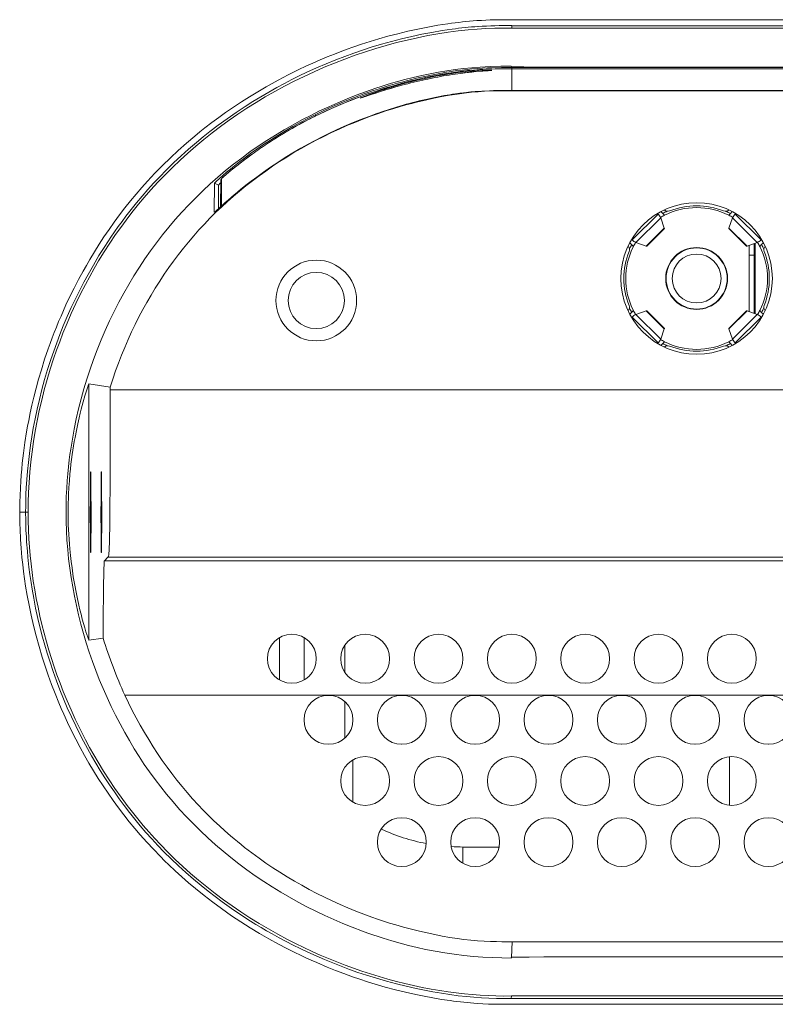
# Model space of a CAD drawing. Extents: x 0 to 841, y 0 to 594.
# Tile 37 of 88: x 643 to 674, y 263 to 303. Entities that reach past the tile are written whole.
import ezdxf

# ---------------------------------------------------------------- set-up
doc = ezdxf.new("R2010")
doc.units = 0

msp = doc.modelspace()

# ---------------------------------------------------------------- linework, layer by layer
at = {"color": 7, "lineweight": 13}
for p, q in [((737.771, 303.316), (662.738, 303.316)), ((737.758, 303.074), (662.738, 303.074)), ((737.758, 302.976), (662.738, 302.975)), ((662.738, 301.363), (737.737, 301.363)), ((662.738, 301.311), (737.755, 301.311)), ((664.717, 301.38), (735.738, 301.38)), ((737.706, 300.427), (662.738, 300.427)), ((662.738, 300.415), (737.705, 300.415)), ((646.307, 288.185), (723.315, 288.185)), ((646.068, 281.195), (754.407, 281.195)), ((754.268, 281.335), (646.208, 281.335)), ((737.738, 265.61), (662.752, 265.61)), ((664.717, 264.989), (735.738, 264.989)), ((662.718, 263.393), (737.738, 263.394)), ((662.705, 263.053), (737.738, 263.053)), ((662.717, 263.295), (737.738, 263.295))]:
    msp.add_line(p, q, dxfattribs=at)
at = {"color": 7, "lineweight": 13, "ltscale": 0.002491}
msp.add_line((662.738, 302.975), (662.738, 303.074), dxfattribs=at)
at = {"color": 7, "lineweight": 13, "ltscale": 0.000643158}
msp.add_line((662.717, 301.423), (662.717, 301.398), dxfattribs=at)
at = {"color": 7, "lineweight": 13, "ltscale": 0.000513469}
msp.add_line((662.738, 301.395), (662.717, 301.398), dxfattribs=at)
at = {"color": 7, "lineweight": 13, "ltscale": 0.000788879}
msp.add_line((662.738, 301.395), (662.738, 301.364), dxfattribs=at)
at = {"color": 7, "lineweight": 13, "ltscale": 0.001321}
msp.add_line((662.738, 301.363), (662.738, 301.311), dxfattribs=at)
at = {"color": 7, "lineweight": 13, "ltscale": 0.02208}
msp.add_line((662.738, 300.427), (662.738, 301.311), dxfattribs=at)
at = {"color": 7, "lineweight": 13, "ltscale": 0.002288}
msp.add_line((659.216, 300.872), (659.306, 300.892), dxfattribs=at)
at = {"color": 7, "lineweight": 13, "ltscale": 0.007315}
msp.add_line((659.306, 300.892), (659.593, 300.95), dxfattribs=at)
at = {"color": 7, "lineweight": 13, "ltscale": 0.00655}
msp.add_line((658.242, 300.637), (657.99, 300.568), dxfattribs=at)
at = {"color": 7, "lineweight": 13, "ltscale": 0.002717}
msp.add_line((661.343, 300.386), (661.235, 300.378), dxfattribs=at)
at = {"color": 7, "lineweight": 13, "ltscale": 0.000305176}
msp.add_line((662.738, 300.428), (662.738, 300.415), dxfattribs=at)
at = {"color": 7, "lineweight": 13, "ltscale": 0.00503}
msp.add_line((656.751, 300.18), (656.56, 300.117), dxfattribs=at)
at = {"color": 7, "lineweight": 13, "ltscale": 0.006359}
msp.add_line((659.464, 300.112), (659.216, 300.057), dxfattribs=at)
at = {"color": 7, "lineweight": 13, "ltscale": 0.001319}
msp.add_line((654.693, 299.432), (654.717, 299.384), dxfattribs=at)
at = {"color": 7, "lineweight": 13, "ltscale": 0.028008}
msp.add_line((650.855, 295.7), (650.867, 296.821), dxfattribs=at)
at = {"color": 7, "lineweight": 13, "ltscale": 0.029631}
msp.add_line((650.571, 296.628), (650.567, 295.443), dxfattribs=at)
at = {"color": 7, "lineweight": 13, "ltscale": 0.004481}
msp.add_line((650.574, 296.627), (650.738, 296.554), dxfattribs=at)
at = {"color": 7, "lineweight": 13, "ltscale": 0.023992}
msp.add_line((650.738, 295.594), (650.738, 296.554), dxfattribs=at)
at = {"color": 7, "lineweight": 13, "ltscale": 0.026862}
msp.add_line((650.825, 295.673), (650.834, 296.747), dxfattribs=at)
at = {"color": 7, "lineweight": 13, "ltscale": 0.037522}
for p, q in [((668.722, 295.372), (667.661, 294.31)), ((672.935, 294.31), (671.873, 295.372)), ((667.661, 291.159), (668.722, 290.098)), ((671.873, 290.098), (672.935, 291.159))]:
    msp.add_line(p, q, dxfattribs=at)
at = {"color": 7, "lineweight": 13, "ltscale": 0.035854}
for p, q in [((667.815, 294.204), (668.829, 295.218)), ((671.767, 295.218), (672.781, 294.204)), ((672.781, 291.266), (671.767, 290.251))]:
    msp.add_line(p, q, dxfattribs=at)
at = {"color": 7, "lineweight": 13, "ltscale": 0.00044495}
for p, q in [((668.711, 295.386), (668.722, 295.372)), ((667.661, 294.31), (667.646, 294.321)), ((667.646, 291.148), (667.661, 291.159))]:
    msp.add_line(p, q, dxfattribs=at)
at = {"color": 7, "lineweight": 13, "ltscale": 0.011128}
for p, q in [((668.829, 295.218), (668.974, 294.797)), ((671.767, 290.251), (671.621, 290.672))]:
    msp.add_line(p, q, dxfattribs=at)
at = {"color": 7, "lineweight": 13, "ltscale": 0.002594}
msp.add_line((668.91, 295.395), (668.837, 295.469), dxfattribs=at)
at = {"color": 7, "lineweight": 13, "ltscale": 0.002641}
msp.add_line((668.985, 295.321), (668.91, 295.395), dxfattribs=at)
at = {"color": 7, "lineweight": 13, "ltscale": 0.00252}
msp.add_line((671.682, 295.391), (671.61, 295.32), dxfattribs=at)
at = {"color": 7, "lineweight": 13, "ltscale": 0.01113}
for p, q in [((671.621, 294.797), (671.767, 295.218)), ((668.235, 294.058), (667.815, 294.204)), ((672.36, 291.411), (672.781, 291.266))]:
    msp.add_line(p, q, dxfattribs=at)
at = {"color": 7, "lineweight": 13, "ltscale": 0.002739}
msp.add_line((671.759, 295.469), (671.682, 295.391), dxfattribs=at)
at = {"color": 7, "lineweight": 13, "ltscale": 0.000445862}
msp.add_line((671.873, 295.372), (671.884, 295.386), dxfattribs=at)
at = {"color": 7, "lineweight": 13, "ltscale": 0.026129}
for p, q in [((668.974, 294.797), (668.235, 294.058)), ((671.621, 290.672), (672.36, 291.411))]:
    msp.add_line(p, q, dxfattribs=at)
at = {"color": 7, "lineweight": 13, "ltscale": 0.025405}
msp.add_line((668.26, 294.054), (668.978, 294.773), dxfattribs=at)
at = {"color": 7, "lineweight": 13, "ltscale": 0.025404}
for p, q in [((671.617, 294.773), (672.336, 294.054)), ((668.978, 290.696), (668.26, 291.415)), ((672.336, 291.415), (671.617, 290.696))]:
    msp.add_line(p, q, dxfattribs=at)
at = {"color": 7, "lineweight": 13, "ltscale": 0.026128}
msp.add_line((672.36, 294.058), (671.621, 294.797), dxfattribs=at)
at = {"color": 7, "lineweight": 13, "ltscale": 0.002617}
for p, q in [((667.564, 294.196), (667.638, 294.122)), ((672.958, 294.122), (673.032, 294.196)), ((667.638, 291.347), (667.564, 291.273)), ((673.032, 291.273), (672.958, 291.347))]:
    msp.add_line(p, q, dxfattribs=at)
at = {"color": 7, "lineweight": 13, "ltscale": 0.002626}
for p, q in [((667.638, 294.122), (667.712, 294.048)), ((667.712, 291.422), (667.638, 291.347)), ((668.911, 290.075), (668.985, 290.149)), ((671.611, 290.149), (671.685, 290.075))]:
    msp.add_line(p, q, dxfattribs=at)
at = {"color": 7, "lineweight": 13, "ltscale": 0.000374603}
msp.add_line((670.248, 293.999), (670.248, 293.984), dxfattribs=at)
at = {"color": 7, "lineweight": 13, "ltscale": 0.011129}
for p, q in [((672.781, 294.204), (672.36, 294.058)), ((667.815, 291.265), (668.235, 291.411)), ((668.974, 290.672), (668.829, 290.251))]:
    msp.add_line(p, q, dxfattribs=at)
at = {"color": 7, "lineweight": 13, "ltscale": 0.067672}
msp.add_line((672.448, 294.088), (672.448, 291.382), dxfattribs=at)
at = {"color": 7, "lineweight": 13, "ltscale": 0.071144}
msp.add_line((672.648, 291.312), (672.648, 294.158), dxfattribs=at)
at = {"color": 7, "lineweight": 13, "ltscale": 0.071886}
msp.add_line((672.69, 291.297), (672.69, 294.173), dxfattribs=at)
at = {"color": 7, "lineweight": 13, "ltscale": 0.002625}
for p, q in [((672.884, 294.048), (672.958, 294.122)), ((672.958, 291.347), (672.884, 291.422))]:
    msp.add_line(p, q, dxfattribs=at)
at = {"color": 7, "lineweight": 13, "ltscale": 0.00044663}
msp.add_line((672.949, 294.321), (672.935, 294.31), dxfattribs=at)
at = {"color": 7, "lineweight": 13, "ltscale": 0.000427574}
msp.add_line((671.106, 293.708), (671.09, 293.701), dxfattribs=at)
at = {"color": 7, "lineweight": 13, "ltscale": 0.005}
msp.add_line((672.448, 293.685), (672.648, 293.685), dxfattribs=at)
at = {"color": 7, "lineweight": 13, "ltscale": 0.00042729}
msp.add_line((671.09, 291.768), (671.106, 291.761), dxfattribs=at)
at = {"color": 7, "lineweight": 13, "ltscale": 0.035855}
msp.add_line((668.829, 290.251), (667.815, 291.265), dxfattribs=at)
at = {"color": 7, "lineweight": 13, "ltscale": 0.02613}
msp.add_line((668.235, 291.411), (668.974, 290.672), dxfattribs=at)
at = {"color": 7, "lineweight": 13, "ltscale": 0.000375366}
msp.add_line((670.248, 291.486), (670.248, 291.471), dxfattribs=at)
at = {"color": 7, "lineweight": 13, "ltscale": 0.000446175}
msp.add_line((672.935, 291.159), (672.949, 291.148), dxfattribs=at)
at = {"color": 7, "lineweight": 13, "ltscale": 0.000445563}
msp.add_line((668.722, 290.098), (668.711, 290.083), dxfattribs=at)
at = {"color": 7, "lineweight": 13, "ltscale": 0.002616}
for p, q in [((668.837, 290.001), (668.911, 290.075)), ((671.685, 290.075), (671.759, 290.001))]:
    msp.add_line(p, q, dxfattribs=at)
at = {"color": 7, "lineweight": 13, "ltscale": 0.000446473}
msp.add_line((671.884, 290.083), (671.873, 290.098), dxfattribs=at)
at = {"color": 7, "lineweight": 13, "ltscale": 0.022003}
msp.add_line((646.307, 288.293), (645.437, 288.426), dxfattribs=at)
at = {"color": 7, "lineweight": 13, "ltscale": 0.262057}
msp.add_line((645.437, 288.426), (645.437, 277.943), dxfattribs=at)
at = {"color": 7, "lineweight": 13, "ltscale": 0.002722}
msp.add_line((646.307, 288.293), (646.307, 288.185), dxfattribs=at)
at = {"color": 7, "lineweight": 13, "ltscale": 0.006055}
msp.add_line((642.606, 283.185), (642.848, 283.185), dxfattribs=at)
at = {"color": 7, "lineweight": 13, "ltscale": 0.00249}
msp.add_line((642.947, 283.185), (642.847, 283.185), dxfattribs=at)
at = {"color": 7, "lineweight": 13, "ltscale": 0.000720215}
for p, q in [((645.494, 283.185), (645.523, 283.185)), ((645.93, 283.185), (645.959, 283.185))]:
    msp.add_line(p, q, dxfattribs=at)
at = {"color": 7, "lineweight": 13, "ltscale": 0.004937}
msp.add_line((646.208, 281.335), (646.068, 281.195), dxfattribs=at)
at = {"color": 7, "lineweight": 13, "ltscale": 0.014646}
msp.add_line((645.437, 277.943), (646.016, 278.031), dxfattribs=at)
at = {"color": 7, "lineweight": 13, "ltscale": 0.043295}
msp.add_line((653.238, 276.318), (653.238, 278.05), dxfattribs=at)
at = {"color": 7, "lineweight": 13, "ltscale": 0.043291}
msp.add_line((654.238, 278.051), (654.238, 276.319), dxfattribs=at)
at = {"color": 7, "lineweight": 13, "ltscale": 0.027951}
msp.add_line((655.908, 277.743), (655.908, 276.625), dxfattribs=at)
at = {"color": 7, "lineweight": 13, "ltscale": 0.208235}
msp.add_line((655.238, 275.69), (646.908, 275.694), dxfattribs=at)
at = {"color": 7, "lineweight": 13, "ltscale": 0.075}
for p, q in [((655.238, 275.69), (658.238, 275.69)), ((661.238, 275.69), (658.238, 275.69)), ((664.238, 275.69), (661.238, 275.69)), ((667.238, 275.69), (664.238, 275.69)), ((670.238, 275.69), (667.238, 275.69)), ((673.238, 275.69), (670.238, 275.69)), ((676.238, 275.69), (673.238, 275.69))]:
    msp.add_line(p, q, dxfattribs=at)
at = {"color": 7, "lineweight": 13, "ltscale": 0.037098}
msp.add_line((655.908, 275.427), (655.908, 273.943), dxfattribs=at)
at = {"color": 7, "lineweight": 13, "ltscale": 0.000306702}
for p, q in [((658.231, 273.685), (658.244, 273.685)), ((661.231, 273.685), (661.244, 273.685)), ((664.231, 273.685), (664.244, 273.685)), ((667.231, 273.685), (667.244, 273.685)), ((670.231, 273.685), (670.244, 273.685)), ((673.231, 273.685), (673.244, 273.685))]:
    msp.add_line(p, q, dxfattribs=at)
at = {"color": 7, "lineweight": 13, "ltscale": 0.043271}
msp.add_line((656.238, 271.319), (656.238, 273.05), dxfattribs=at)
at = {"color": 7, "lineweight": 13, "ltscale": 0.049759}
msp.add_line((671.638, 271.189), (671.638, 273.18), dxfattribs=at)
at = {"color": 7, "lineweight": 13, "ltscale": 0.016634}
msp.add_line((660.738, 269.485), (660.738, 268.819), dxfattribs=at)
at = {"color": 7, "lineweight": 13, "ltscale": 0.036946}
msp.add_line((660.738, 269.485), (662.216, 269.485), dxfattribs=at)
at = {"color": 7, "lineweight": 13, "ltscale": 0.015954}
msp.add_line((662.719, 264.972), (662.752, 265.61), dxfattribs=at)
at = {"color": 7, "lineweight": 13, "ltscale": 3.71967e-05}
msp.add_line((662.719, 264.972), (662.717, 264.972), dxfattribs=at)
at = {"color": 7, "lineweight": 13, "ltscale": 0.000643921}
msp.add_line((662.717, 264.946), (662.717, 264.972), dxfattribs=at)
at = {"color": 7, "lineweight": 13, "ltscale": 0.002484}
msp.add_line((662.718, 263.394), (662.717, 263.295), dxfattribs=at)
at = {"color": 7, "lineweight": 13}
for points in [[(642.605, 283.185), (642.607, 283.397), (642.61, 283.62), (642.617, 283.837), (642.633, 284.193), (642.647, 284.437), (642.666, 284.692), (642.687, 284.936), (642.712, 285.184), (642.76, 285.598), (642.819, 286.027), (642.889, 286.469), (642.929, 286.695), (642.973, 286.925), (643.035, 287.236), (643.105, 287.553), (643.181, 287.875), (643.275, 288.245), (643.377, 288.62), (643.49, 289.003), (643.625, 289.432), (643.772, 289.865), (643.851, 290.083), (643.932, 290.302), (644.017, 290.522), (644.105, 290.743), (644.198, 290.971), (644.295, 291.198), (644.395, 291.426), (644.497, 291.653), (644.661, 291.999), (644.831, 292.343), (645.009, 292.688), (645.196, 293.033), (645.331, 293.272), (645.469, 293.509), (645.658, 293.822), (645.853, 294.132), (646.053, 294.438), (646.259, 294.741), (646.47, 295.039), (646.687, 295.333), (646.91, 295.624), (647.135, 295.907), (647.365, 296.184), (647.599, 296.455), (647.837, 296.721), (648.138, 297.043), (648.448, 297.36), (648.767, 297.67), (649.093, 297.973), (649.426, 298.269), (649.766, 298.557), (649.972, 298.726), (650.181, 298.892), (650.462, 299.108), (650.745, 299.319), (651.029, 299.522), (651.349, 299.743), (651.673, 299.957), (652.003, 300.168), (652.342, 300.374), (652.691, 300.578), (652.931, 300.713), (653.172, 300.845), (653.382, 300.956), (653.594, 301.065), (653.807, 301.172), (654.021, 301.277), (654.309, 301.413), (654.599, 301.545), (654.892, 301.672), (655.186, 301.796), (655.482, 301.914), (655.78, 302.029), (656.004, 302.111), (656.228, 302.191), (656.586, 302.313), (656.944, 302.428), (657.303, 302.536), (657.662, 302.638), (658.072, 302.745), (658.482, 302.844), (658.891, 302.934), (659.3, 303.016), (659.71, 303.089), (660.118, 303.152)], [(660.297, 302.933), (659.884, 302.872), (659.47, 302.801), (659.056, 302.722), (658.643, 302.633), (658.23, 302.536), (657.816, 302.429), (657.402, 302.313), (656.987, 302.188), (656.631, 302.073), (656.273, 301.951), (655.911, 301.819), (655.544, 301.679), (655.143, 301.516), (654.745, 301.345), (654.357, 301.168), (654.043, 301.019), (653.737, 300.867), (653.435, 300.711), (653.127, 300.545), (652.795, 300.359), (652.464, 300.165), (652.141, 299.969), (651.834, 299.774), (651.455, 299.523), (651.088, 299.267), (650.73, 299.008), (650.379, 298.74), (650.107, 298.524), (649.838, 298.302), (649.516, 298.026), (649.204, 297.747), (648.901, 297.465), (648.608, 297.177), (648.32, 296.883), (648.079, 296.628), (647.844, 296.368), (647.612, 296.101), (647.386, 295.831), (647.165, 295.558), (646.951, 295.282), (646.792, 295.07), (646.636, 294.856), (646.483, 294.64), (646.332, 294.421), (646.086, 294.048), (645.848, 293.669), (645.618, 293.286), (645.399, 292.901), (645.231, 292.591), (645.072, 292.284), (644.886, 291.909), (644.715, 291.547), (644.55, 291.18), (644.386, 290.794), (644.248, 290.451), (644.118, 290.108), (643.994, 289.767), (643.878, 289.427), (643.745, 289.011), (643.623, 288.602), (643.512, 288.199), (643.409, 287.791), (643.316, 287.39), (643.233, 286.996), (643.159, 286.61), (643.099, 286.257), (643.046, 285.913), (643.001, 285.576), (642.958, 285.209), (642.922, 284.855), (642.895, 284.511), (642.874, 284.174), (642.862, 283.919), (642.854, 283.669), (642.849, 283.423), (642.847, 283.185)], [(642.947, 283.185), (642.952, 283.582), (642.965, 283.984), (642.987, 284.393), (643.019, 284.809), (643.061, 285.234), (643.111, 285.648), (643.17, 286.066), (643.239, 286.488), (643.318, 286.912), (643.407, 287.339), (643.505, 287.761), (643.612, 288.184), (643.729, 288.608), (643.856, 289.031), (643.992, 289.452), (644.113, 289.801), (644.24, 290.149), (644.373, 290.494), (644.54, 290.902), (644.716, 291.307), (644.9, 291.708), (645.093, 292.104), (645.294, 292.495), (645.468, 292.818), (645.647, 293.137), (645.832, 293.451), (646.058, 293.819), (646.291, 294.18), (646.53, 294.534), (646.777, 294.881), (647.031, 295.222), (647.247, 295.5), (647.468, 295.773), (647.694, 296.041), (647.973, 296.36), (648.26, 296.673), (648.554, 296.98), (648.855, 297.28), (649.163, 297.573), (649.48, 297.861), (649.804, 298.143), (650.135, 298.419), (650.474, 298.688), (650.821, 298.951), (651.174, 299.207), (651.534, 299.456), (651.9, 299.698), (652.272, 299.932), (652.65, 300.159), (653.04, 300.382), (653.435, 300.597), (653.835, 300.803), (654.24, 301.002), (654.651, 301.192), (655.064, 301.373), (655.48, 301.545), (655.9, 301.709), (656.322, 301.862), (656.747, 302.007), (657.171, 302.141), (657.596, 302.266), (658.023, 302.382), (658.45, 302.487), (658.876, 302.582), (659.295, 302.667), (659.712, 302.741), (660.127, 302.806), (660.538, 302.86), (660.946, 302.904), (661.314, 302.936), (661.677, 302.958), (662.036, 302.972), (662.389, 302.978), (662.738, 302.975)], [(662.717, 301.423), (662.292, 301.418), (661.866, 301.404), (661.653, 301.393), (661.439, 301.379), (661.099, 301.351), (660.758, 301.317), (660.417, 301.276), (660.077, 301.227), (659.736, 301.171), (659.393, 301.107), (659.05, 301.036), (658.707, 300.957), (658.365, 300.871), (658.023, 300.778), (657.813, 300.717), (657.603, 300.653), (657.389, 300.586), (657.176, 300.516), (656.756, 300.371), (656.374, 300.229), (655.995, 300.08), (655.619, 299.923), (655.246, 299.758), (654.876, 299.586), (654.51, 299.406), (654.147, 299.218), (653.788, 299.023), (653.425, 298.815), (653.068, 298.6), (652.715, 298.378), (652.366, 298.147), (652.023, 297.908), (651.686, 297.662), (651.355, 297.408), (651.03, 297.146), (650.712, 296.878), (650.4, 296.602), (650.1, 296.323), (649.806, 296.038), (649.52, 295.746), (649.24, 295.447), (648.968, 295.142), (648.705, 294.833), (648.449, 294.518), (648.201, 294.198), (647.961, 293.871), (647.728, 293.539), (647.5, 293.196), (647.28, 292.848), (647.067, 292.494), (646.863, 292.134), (646.665, 291.769), (646.471, 291.389), (646.284, 291.003), (646.106, 290.613), (645.937, 290.22), (645.777, 289.824), (645.626, 289.426), (645.485, 289.026), (645.354, 288.623), (645.232, 288.22), (645.119, 287.814), (645.014, 287.403), (644.919, 286.991), (644.834, 286.578), (644.758, 286.165), (644.692, 285.753), (644.661, 285.538), (644.633, 285.324), (644.6, 285.038), (644.571, 284.752), (644.547, 284.467), (644.526, 284.146), (644.511, 283.825), (644.502, 283.505), (644.499, 283.185)], [(654.693, 299.432), (655.045, 299.601), (655.401, 299.763), (655.759, 299.919), (656.12, 300.066), (656.484, 300.207), (656.686, 300.281), (656.885, 300.352), (657.081, 300.419), (657.273, 300.483), (657.472, 300.547), (657.674, 300.609), (657.87, 300.667), (658.055, 300.72), (658.238, 300.77), (658.431, 300.821), (658.633, 300.872), (658.841, 300.922), (659.042, 300.968), (659.242, 301.012), (659.447, 301.055), (659.656, 301.096), (659.863, 301.135), (660.067, 301.17), (660.273, 301.203), (660.484, 301.234), (660.696, 301.261), (660.907, 301.285), (661.118, 301.306), (661.328, 301.323), (661.538, 301.336), (661.738, 301.346), (661.924, 301.353), (662.309, 301.361), (662.738, 301.364)], [(654.864, 299.456), (655.099, 299.568), (655.367, 299.691), (655.552, 299.773), (655.746, 299.856), (655.932, 299.933), (656.118, 300.009), (656.308, 300.083), (656.496, 300.155), (656.846, 300.282), (657.023, 300.344), (657.19, 300.4), (657.544, 300.514), (657.899, 300.62), (658.254, 300.72), (658.61, 300.812), (658.969, 300.897), (659.33, 300.977), (659.695, 301.05), (659.883, 301.085), (660.072, 301.117), (660.251, 301.146), (660.432, 301.173), (660.681, 301.206), (660.928, 301.234), (661.175, 301.258), (661.435, 301.277), (661.695, 301.291), (661.923, 301.3), (662.15, 301.305), (662.444, 301.309), (662.738, 301.311)], [(654.864, 299.456), (655.172, 299.602), (655.482, 299.741), (655.794, 299.876), (656.108, 300.005), (656.425, 300.128), (656.744, 300.246), (657.065, 300.358), (657.388, 300.465), (657.712, 300.565), (658.039, 300.66), (658.367, 300.75), (658.696, 300.833), (659.027, 300.911), (659.359, 300.983), (659.693, 301.05), (660.028, 301.11), (660.364, 301.163), (660.532, 301.187), (660.701, 301.209), (660.87, 301.228), (661.039, 301.246), (661.209, 301.26), (661.379, 301.273), (661.549, 301.284), (661.719, 301.292), (662.059, 301.303), (662.398, 301.309), (662.738, 301.311)], [(660.532, 301.111), (660.827, 301.149), (661.1, 301.179), (661.265, 301.194), (661.554, 301.217), (661.836, 301.236), (661.896, 301.241), (661.911, 301.243), (661.915, 301.244), (661.916, 301.244), (661.916, 301.244), (661.916, 301.244), (661.916, 301.245), (661.916, 301.245), (661.915, 301.245), (661.906, 301.246), (661.859, 301.247), (661.724, 301.246), (661.525, 301.239), (661.328, 301.229), (661.101, 301.213), (660.836, 301.188), (660.546, 301.154), (660.222, 301.108), (659.885, 301.052), (659.552, 300.99), (659.217, 300.92)], [(661.896, 301.241), (661.773, 301.232), (661.425, 301.207), (661.126, 301.182), (660.806, 301.147), (660.532, 301.111)], [(664.717, 301.38), (663.75, 301.382), (663.223, 301.386), (662.877, 301.391), (662.738, 301.395)], [(657.99, 300.568), (657.668, 300.474), (657.372, 300.384), (657.168, 300.319), (656.987, 300.26), (656.774, 300.188), (656.623, 300.137), (656.562, 300.118), (656.547, 300.113), (656.542, 300.113), (656.541, 300.113), (656.541, 300.113), (656.541, 300.113), (656.541, 300.113), (656.541, 300.113), (656.541, 300.113), (656.542, 300.114), (656.545, 300.116), (656.558, 300.122), (656.653, 300.161), (656.779, 300.21), (656.942, 300.271), (657.143, 300.342), (657.37, 300.419), (657.63, 300.502), (657.911, 300.588), (658.226, 300.677), (658.555, 300.764), (658.882, 300.845), (659.217, 300.92)], [(646.307, 288.293), (646.414, 288.624), (646.527, 288.952), (646.646, 289.276), (646.771, 289.599), (646.902, 289.918), (647.04, 290.235), (647.182, 290.547), (647.33, 290.856), (647.484, 291.161), (647.643, 291.462), (647.807, 291.759), (647.977, 292.052), (648.152, 292.341), (648.333, 292.626), (648.518, 292.907), (648.707, 293.179), (648.9, 293.448), (649.099, 293.712), (649.302, 293.971), (649.51, 294.226), (649.723, 294.476), (649.939, 294.72), (650.161, 294.96), (650.388, 295.196), (650.62, 295.427), (650.856, 295.654), (651.098, 295.876), (651.347, 296.096), (651.601, 296.312), (651.861, 296.523), (652.126, 296.73), (652.395, 296.933), (652.669, 297.13), (652.951, 297.325), (653.238, 297.515), (653.529, 297.701), (653.825, 297.881), (654.125, 298.056), (654.428, 298.226), (654.736, 298.39), (655.046, 298.548), (655.36, 298.701), (655.675, 298.847), (655.993, 298.987), (656.311, 299.12), (656.637, 299.249), (656.962, 299.372), (657.285, 299.487), (657.581, 299.586), (657.876, 299.679), (658.167, 299.766), (658.456, 299.847), (658.646, 299.897), (658.836, 299.945), (659.21, 300.034), (659.543, 300.107), (659.871, 300.172), (660.193, 300.23), (660.495, 300.277), (660.791, 300.318), (661.082, 300.35), (661.356, 300.374), (661.625, 300.391), (661.887, 300.403), (662.179, 300.411), (662.369, 300.414), (662.738, 300.415)], [(662.738, 300.428), (662.532, 300.427), (662.169, 300.423), (661.995, 300.419), (661.82, 300.413), (661.506, 300.397), (661.2, 300.374), (661.015, 300.356), (660.81, 300.332), (660.615, 300.307), (660.432, 300.28), (660.245, 300.25), (660.042, 300.216), (659.831, 300.177), (659.472, 300.104), (659.326, 300.073), (659.034, 300.006), (658.759, 299.939), (658.527, 299.878), (658.335, 299.826), (658.112, 299.762), (657.95, 299.714), (657.692, 299.634), (657.436, 299.551), (657.18, 299.463), (656.901, 299.363), (656.666, 299.274), (656.458, 299.193), (656.151, 299.067), (655.868, 298.946), (655.57, 298.812), (655.274, 298.673), (654.982, 298.529), (654.691, 298.38)], [(650.572, 296.629), (650.572, 296.629), (650.573, 296.631), (650.578, 296.637), (650.627, 296.685), (650.795, 296.839), (650.92, 296.949), (651.07, 297.078), (651.224, 297.206), (651.394, 297.344), (651.591, 297.499), (651.802, 297.659), (652.048, 297.841), (652.307, 298.025), (652.578, 298.21), (652.862, 298.396), (653.165, 298.587), (653.477, 298.775), (653.776, 298.947), (654.08, 299.115), (654.386, 299.276), (654.693, 299.432)], [(650.569, 295.444), (650.569, 295.444), (650.569, 295.444), (650.572, 295.446), (650.595, 295.465), (650.639, 295.504), (650.788, 295.64), (651.009, 295.839), (651.145, 295.958), (651.376, 296.157), (651.513, 296.271), (651.658, 296.389), (651.861, 296.551), (652.076, 296.717), (652.299, 296.885), (652.573, 297.083), (652.859, 297.281), (653.16, 297.482), (653.468, 297.679), (653.783, 297.872), (654.103, 298.058), (654.4, 298.224), (654.691, 298.38)], [(650.834, 296.745), (650.837, 296.767), (650.844, 296.788), (650.859, 296.81), (650.879, 296.832), (650.925, 296.875), (651.053, 296.988), (651.261, 297.164), (651.506, 297.362), (651.762, 297.561), (652.049, 297.774), (652.116, 297.823)], [(650.868, 296.819), (650.868, 296.819), (650.869, 296.82), (650.871, 296.822), (650.894, 296.846), (650.969, 296.915), (651.094, 297.023), (651.256, 297.16), (651.485, 297.345), (651.747, 297.55), (651.89, 297.657), (652.116, 297.823)], [(645.437, 288.426), (645.437, 288.426), (645.436, 288.425), (645.435, 288.425), (645.434, 288.422), (645.421, 288.394), (645.386, 288.298), (645.335, 288.142), (645.273, 287.939), (645.201, 287.689), (645.122, 287.394), (645.078, 287.221), (645.035, 287.04), (644.978, 286.787), (644.922, 286.518), (644.867, 286.234), (644.836, 286.064), (644.807, 285.891), (644.779, 285.713), (644.752, 285.531), (644.727, 285.339), (644.703, 285.143), (644.681, 284.943), (644.66, 284.742), (644.636, 284.466), (644.616, 284.19), (644.601, 283.917), (644.594, 283.732), (644.589, 283.549), (644.586, 283.366), (644.585, 283.185)], [(646.208, 281.335), (646.22, 281.344), (646.227, 281.352), (646.236, 281.368), (646.241, 281.385), (646.249, 281.429), (646.257, 281.498), (646.264, 281.6), (646.27, 281.737), (646.276, 281.907), (646.281, 282.109), (646.289, 282.622), (646.295, 283.345), (646.3, 284.263), (646.306, 286.231), (646.307, 288.185)], [(645.509, 284.834), (645.508, 284.834), (645.508, 284.834), (645.508, 284.833), (645.507, 284.819), (645.504, 284.746), (645.499, 284.438), (645.495, 283.661), (645.494, 283.185)], [(645.523, 283.185), (645.521, 284.075), (645.517, 284.527), (645.514, 284.724), (645.512, 284.786), (645.51, 284.828), (645.509, 284.834), (645.509, 284.834), (645.509, 284.834)], [(645.945, 284.834), (645.945, 284.834), (645.945, 284.834), (645.944, 284.833), (645.943, 284.819), (645.94, 284.746), (645.935, 284.438), (645.931, 283.661), (645.93, 283.185)], [(645.959, 283.185), (645.957, 284.075), (645.953, 284.527), (645.95, 284.724), (645.948, 284.786), (645.946, 284.828), (645.945, 284.834), (645.945, 284.834), (645.945, 284.834)], [(642.606, 283.185), (642.609, 283.183), (642.613, 283.174), (642.608, 283.167), (642.606, 283.163), (642.604, 283.157), (642.604, 283.148), (642.607, 283.134), (642.607, 283.11), (642.605, 283.05), (642.607, 282.969), (642.609, 282.784), (642.612, 282.69), (642.618, 282.5), (642.64, 282.055), (642.664, 281.702), (642.697, 281.331), (642.727, 281.044), (642.762, 280.752), (642.802, 280.456), (642.847, 280.156), (642.912, 279.767), (642.987, 279.369), (643.072, 278.963), (643.169, 278.543), (643.276, 278.116), (643.396, 277.684), (643.526, 277.246), (643.644, 276.88), (643.771, 276.51), (643.906, 276.137), (644.05, 275.761), (644.204, 275.385), (644.302, 275.153), (644.404, 274.922), (644.562, 274.577), (644.727, 274.234), (644.899, 273.892), (645.08, 273.55), (645.256, 273.23), (645.438, 272.914), (645.625, 272.601), (645.818, 272.292), (646.018, 271.984), (646.223, 271.681), (646.433, 271.382), (646.648, 271.087), (646.866, 270.801), (647.088, 270.52), (647.313, 270.247), (647.537, 269.984), (647.803, 269.685), (648.076, 269.391), (648.366, 269.092), (648.533, 268.925), (648.704, 268.76), (648.966, 268.513), (649.237, 268.267), (649.516, 268.023), (649.799, 267.785), (650.152, 267.5), (650.507, 267.227), (650.863, 266.965), (651.068, 266.82), (651.275, 266.677), (651.649, 266.427), (652.029, 266.186), (652.413, 265.953), (652.802, 265.728), (653.198, 265.511), (653.53, 265.337), (653.866, 265.168), (654.089, 265.06), (654.311, 264.955), (654.534, 264.854), (654.754, 264.756), (655.185, 264.574), (655.522, 264.439), (655.865, 264.309), (656.218, 264.181), (656.525, 264.076), (656.832, 263.976), (657.148, 263.879), (657.561, 263.759), (657.977, 263.648), (658.393, 263.546), (658.807, 263.453), (659.157, 263.381), (659.506, 263.316), (659.863, 263.255), (660.217, 263.202)], [(662.717, 263.292), (662.314, 263.294), (662.11, 263.297), (661.804, 263.305), (661.496, 263.318), (661.189, 263.339), (660.878, 263.367), (660.539, 263.405), (660.197, 263.45), (659.854, 263.502), (659.512, 263.56), (659.17, 263.625), (658.83, 263.695), (658.421, 263.788), (658.013, 263.889), (657.606, 263.998), (657.201, 264.116), (656.797, 264.241), (656.443, 264.359), (656.094, 264.483), (655.75, 264.611), (655.409, 264.744), (655.072, 264.883), (654.734, 265.03), (654.399, 265.181), (654.076, 265.334), (653.788, 265.476), (653.507, 265.621), (653.222, 265.772), (652.929, 265.934), (652.708, 266.06), (652.487, 266.19), (652.268, 266.322), (652.049, 266.458), (651.655, 266.712), (651.268, 266.975), (650.892, 267.243), (650.598, 267.461), (650.309, 267.684), (650.026, 267.911), (649.711, 268.174), (649.402, 268.443), (649.099, 268.719), (648.8, 269.002), (648.506, 269.294), (648.256, 269.552), (648.011, 269.816), (647.771, 270.084), (647.537, 270.356), (647.313, 270.626), (647.096, 270.9), (646.883, 271.177), (646.677, 271.457), (646.476, 271.74), (646.28, 272.026), (646.088, 272.318), (645.901, 272.612), (645.72, 272.91), (645.545, 273.21), (645.376, 273.512), (645.212, 273.815), (645.05, 274.128), (644.895, 274.441), (644.719, 274.813), (644.553, 275.183), (644.396, 275.551), (644.248, 275.919), (644.109, 276.284), (643.972, 276.665), (643.846, 277.04), (643.73, 277.408), (643.631, 277.741), (643.539, 278.069), (643.457, 278.386), (643.349, 278.833), (643.257, 279.256), (643.178, 279.656), (643.112, 280.035), (643.07, 280.296), (643.022, 280.628), (642.984, 280.93), (642.939, 281.341), (642.917, 281.581), (642.888, 281.96), (642.876, 282.163), (642.862, 282.445), (642.853, 282.738), (642.849, 282.923), (642.848, 283.112), (642.848, 283.175), (642.847, 283.185)], [(662.718, 263.393), (662.401, 263.391), (662.083, 263.396), (661.764, 263.407), (661.442, 263.424), (661.119, 263.448), (660.797, 263.479), (660.465, 263.517), (660.127, 263.562), (659.788, 263.615), (659.432, 263.677), (659.074, 263.746), (658.715, 263.822), (658.365, 263.903), (658.016, 263.99), (657.668, 264.083), (657.314, 264.185), (656.962, 264.294), (656.604, 264.411), (656.261, 264.53), (655.919, 264.654), (655.578, 264.785), (655.238, 264.923), (654.899, 265.067), (654.565, 265.216), (654.227, 265.374), (653.894, 265.537), (653.564, 265.705), (653.171, 265.915), (652.783, 266.133), (652.401, 266.358), (652.025, 266.591), (651.654, 266.832), (651.297, 267.075), (650.945, 267.327), (650.598, 267.586), (650.256, 267.853), (649.921, 268.127), (649.597, 268.404), (649.281, 268.688), (648.97, 268.979), (648.666, 269.277), (648.368, 269.582), (648.127, 269.839), (647.891, 270.101), (647.661, 270.367), (647.437, 270.634), (647.218, 270.906), (647.005, 271.182), (646.75, 271.525), (646.503, 271.876), (646.263, 272.232), (646.031, 272.593), (645.808, 272.957), (645.633, 273.256), (645.463, 273.558), (645.298, 273.865), (645.173, 274.108), (645.049, 274.355), (644.875, 274.72), (644.704, 275.092), (644.54, 275.47), (644.383, 275.851), (644.254, 276.184), (644.13, 276.52), (644.014, 276.853), (643.901, 277.195), (643.795, 277.538), (643.696, 277.879), (643.6, 278.231), (643.512, 278.582), (643.43, 278.932), (643.353, 279.289), (643.284, 279.643), (643.22, 279.998), (643.162, 280.36), (643.111, 280.713), (643.067, 281.065), (643.031, 281.409), (643.002, 281.746), (642.978, 282.082), (642.96, 282.456), (642.949, 282.824), (642.947, 283.185)], [(644.499, 283.185), (644.503, 282.803), (644.516, 282.421), (644.538, 282.038), (644.568, 281.656), (644.606, 281.273), (644.653, 280.89), (644.708, 280.506), (644.772, 280.122), (644.844, 279.74), (644.924, 279.358), (645.012, 278.975), (645.108, 278.593), (645.213, 278.212), (645.326, 277.833), (645.448, 277.455), (645.578, 277.078), (645.716, 276.704), (645.862, 276.331), (646.017, 275.962), (646.179, 275.595), (646.348, 275.232), (646.525, 274.873), (646.709, 274.519), (646.899, 274.169), (647.091, 273.836), (647.288, 273.507), (647.492, 273.184), (647.703, 272.866), (647.921, 272.553), (648.146, 272.245), (648.377, 271.942), (648.616, 271.644), (648.878, 271.331), (649.147, 271.025), (649.424, 270.724), (649.709, 270.43), (650, 270.142), (650.301, 269.858), (650.608, 269.581), (650.923, 269.312), (651.243, 269.05), (651.57, 268.795), (651.903, 268.548), (652.242, 268.308), (652.586, 268.076), (652.935, 267.851), (653.29, 267.634), (653.641, 267.429), (653.997, 267.232), (654.356, 267.042), (654.72, 266.859), (655.087, 266.684), (655.458, 266.516), (655.831, 266.356), (656.208, 266.204), (656.629, 266.044), (656.843, 265.967), (657.057, 265.893), (657.268, 265.822), (657.48, 265.754), (657.823, 265.649), (658.167, 265.551), (658.513, 265.46), (658.86, 265.376), (659.209, 265.3), (659.599, 265.223), (659.992, 265.156), (660.385, 265.098), (660.778, 265.05), (661.171, 265.012), (661.557, 264.983), (661.944, 264.962), (662.33, 264.95), (662.717, 264.946)], [(645.437, 277.943), (645.437, 277.943), (645.436, 277.944), (645.436, 277.944), (645.435, 277.945), (645.429, 277.957), (645.418, 277.982), (645.387, 278.069), (645.315, 278.29), (645.268, 278.445), (645.216, 278.625), (645.166, 278.808), (645.114, 279.008), (645.07, 279.184), (645.026, 279.369), (644.968, 279.629), (644.911, 279.903), (644.857, 280.191), (644.797, 280.541), (644.744, 280.904), (644.711, 281.157), (644.681, 281.413), (644.655, 281.673), (644.638, 281.872), (644.623, 282.071), (644.61, 282.272), (644.6, 282.472), (644.593, 282.653), (644.588, 282.832), (644.586, 283.008), (644.585, 283.185)], [(645.494, 283.185), (645.496, 282.294), (645.5, 281.843), (645.503, 281.645), (645.505, 281.583), (645.507, 281.539), (645.508, 281.536), (645.508, 281.535), (645.508, 281.535), (645.509, 281.535), (645.509, 281.535)], [(645.509, 281.535), (645.509, 281.535), (645.509, 281.537), (645.51, 281.551), (645.513, 281.623), (645.518, 281.931), (645.522, 282.708), (645.523, 283.185)], [(645.93, 283.185), (645.933, 282.294), (645.937, 281.843), (645.94, 281.645), (645.941, 281.583), (645.944, 281.539), (645.944, 281.536), (645.945, 281.535), (645.945, 281.535), (645.945, 281.535), (645.945, 281.535)], [(645.945, 281.535), (645.945, 281.535), (645.946, 281.537), (645.947, 281.551), (645.95, 281.623), (645.954, 281.931), (645.959, 282.708), (645.959, 283.185)], [(646.068, 281.195), (646.067, 281.194), (646.066, 281.188), (646.061, 281.143), (646.057, 281.072), (646.049, 280.839), (646.043, 280.586), (646.037, 280.274), (646.03, 279.722), (646.023, 279.066), (646.016, 278.031)], [(646.908, 275.694), (647.057, 275.382), (647.211, 275.073), (647.37, 274.768), (647.536, 274.466), (647.706, 274.169), (647.882, 273.876), (648.063, 273.588), (648.248, 273.304), (648.437, 273.028), (648.632, 272.756), (648.831, 272.488), (649.035, 272.225), (649.245, 271.965), (649.459, 271.711), (649.679, 271.461), (649.903, 271.215), (650.114, 270.993), (650.329, 270.776), (650.548, 270.562), (650.772, 270.351), (651, 270.145), (651.232, 269.942), (651.373, 269.823), (651.515, 269.705), (651.66, 269.588), (651.806, 269.472), (652.101, 269.246), (652.401, 269.025), (652.68, 268.828), (652.963, 268.638), (653.252, 268.45), (653.546, 268.267), (653.843, 268.09), (654.143, 267.919), (654.449, 267.751), (654.76, 267.589), (655.073, 267.433), (655.389, 267.282), (655.709, 267.137), (656.03, 266.999), (656.356, 266.865), (656.68, 266.739), (657.005, 266.62), (657.249, 266.535), (657.494, 266.453), (657.74, 266.375), (657.986, 266.3), (658.31, 266.208), (658.632, 266.122), (658.954, 266.043), (659.273, 265.97), (659.586, 265.904), (659.894, 265.844), (660.198, 265.79), (660.501, 265.744), (660.779, 265.707), (661.06, 265.675), (661.337, 265.651), (661.603, 265.634), (661.861, 265.623), (662.116, 265.615), (662.33, 265.612), (662.752, 265.61)], [(664.717, 264.989), (664.043, 264.988), (663.443, 264.985), (662.997, 264.981), (662.846, 264.978), (662.738, 264.974), (662.719, 264.972)], [(661.325, 263.087), (661.554, 263.073), (661.782, 263.064), (662.045, 263.057), (662.22, 263.054), (662.57, 263.053), (662.705, 263.053)]]:
    msp.add_lwpolyline(points, dxfattribs=at)
for centre, radius in [((670.298, 292.735), 3.1), ((670.298, 292.735), 1.265), ((670.298, 292.735), 1.25), ((670.298, 292.735), 1), ((654.738, 291.835), 1.65), ((654.738, 291.835), 1.15), ((653.738, 277.185), 1), ((656.738, 277.185), 1), ((659.738, 277.185), 1), ((662.738, 277.185), 1), ((665.738, 277.185), 1), ((668.738, 277.185), 1), ((671.738, 277.185), 1), ((655.238, 274.685), 1), ((658.238, 274.685), 1), ((661.238, 274.685), 1), ((664.238, 274.685), 1), ((667.238, 274.685), 1), ((670.238, 274.685), 1), ((673.238, 274.685), 1), ((656.738, 272.185), 1), ((659.738, 272.185), 1), ((662.738, 272.185), 1), ((665.738, 272.185), 1), ((668.738, 272.185), 1), ((671.738, 272.185), 1), ((658.238, 269.685), 1), ((661.238, 269.685), 1), ((664.238, 269.685), 1), ((667.238, 269.685), 1), ((670.238, 269.685), 1), ((673.238, 269.685), 1)]:
    msp.add_circle(centre, radius, dxfattribs=at)
for centre, radius, start, end in [((662.623, 285.578), 17.752, 94.235, 98.1133), ((662.514, 283.346), 19.972, 89.3573, 93.4485), ((662.61, 285.635), 17.453, 94.1286, 97.6176), ((662.517, 283.003), 20.074, 89.3685, 93.3206), ((663.713, 280.147), 21.208, 102.2403, 104.948), ((663.702, 280.192), 21.162, 102.2375, 104.9527), ((662.929, 284.243), 17.037, 98.0877, 101.2942), ((664.273, 278.329), 23.11, 105.7831, 108.9942), ((662.967, 283.394), 17.081, 102.688, 110.0374), ((662.97, 283.57), 16.909, 100.1852, 101.9652), ((662.423, 286.702), 13.73, 96.4596, 100.2499), ((662.041, 289.888), 10.521, 94.3931, 96.3465), ((662.936, 282.732), 18.571, 115.7619, 123.3789), ((663.029, 282.556), 18.769, 115.7847, 118.3869), ((662.864, 282.85), 18.432, 118.372, 123.3963), ((662.475, 283.446), 17.72, 123.4074, 125.7737), ((650.934, 296.746), 0.1, 131.9438, 180.4797), ((651.554, 295.833), 1.089, 131.3893, 138.5338), ((670.298, 292.735), 2.9, 63.0837, 116.9212), ((670.298, 292.735), 2.975, 68.185, 111.815), ((668.837, 295.469), 0.15, 209.5091, 213.4624), ((667.981, 294.739), 0.974, 29.4462, 40.4747), ((670.298, 292.735), 2.9, 116.92, 120.5904), ((670.292, 292.735), 2.998, 113.5265, 117.4509), ((669.118, 295.682), 0.2, 225, 291.815), ((671.478, 295.682), 0.2, 248.185, 315), ((670.292, 292.735), 2.998, 62.3762, 66.342), ((670.298, 292.735), 2.9, 59.4106, 63.0807), ((672.627, 294.73), 0.989, 139.5942, 150.4506), ((671.759, 295.469), 0.15, 326.5376, 330.4909), ((668.958, 294.781), 0.0225, 338.1184, 44.0917), ((671.638, 294.781), 0.0224, 135.6768, 202.2312), ((670.298, 292.735), 2.9, 153.08, 206.92), ((667.35, 293.914), 0.2, 338.185, 45), ((670.298, 292.735), 3, 152.4576, 156.3874), ((667.564, 294.196), 0.15, 56.5376, 60.4909), ((668.302, 295.064), 0.989, 229.5941, 240.4504), ((670.298, 292.735), 2.9, 149.4106, 153.08), ((668.251, 294.075), 0.0224, 225.6808, 292.1847), ((672.344, 294.075), 0.0225, 248.1354, 314.0855), ((672.303, 295.051), 0.973, 299.4453, 310.4757), ((670.298, 292.735), 2.9, 26.92, 30.5904), ((670.298, 292.735), 2.9, 333.08, 26.92), ((673.032, 294.196), 0.15, 119.5091, 123.4624), ((670.298, 292.735), 3, 23.6126, 27.5424), ((673.245, 293.914), 0.2, 135, 201.815), ((670.298, 292.735), 2.975, 158.185, 201.815), ((670.298, 292.735), 2.975, 338.185, 21.815), ((667.35, 291.555), 0.2, 315, 21.815), ((670.298, 292.735), 3, 203.6126, 207.5424), ((670.298, 292.735), 3, 332.4576, 336.3874), ((673.245, 291.555), 0.2, 158.185, 225), ((667.564, 291.273), 0.15, 299.509, 303.4624), ((668.293, 290.418), 0.974, 119.4462, 130.4747), ((670.298, 292.735), 2.9, 206.92, 210.5904), ((668.251, 291.394), 0.0225, 68.1426, 134.0872), ((672.345, 291.391), 0.0254, 50.8682, 110.1084), ((672.294, 290.406), 0.989, 49.5942, 60.4506), ((670.298, 292.735), 2.9, 329.4106, 333.08), ((673.032, 291.273), 0.15, 236.5376, 240.4909), ((668.955, 290.688), 0.0254, 320.8475, 20.1516), ((671.638, 290.688), 0.0225, 158.1138, 224.0949), ((668.837, 290.001), 0.15, 146.5376, 150.4909), ((667.969, 290.739), 0.989, 319.5942, 330.4504), ((670.298, 292.735), 2.9, 239.4106, 243.08), ((670.298, 292.735), 3, 242.4576, 246.3874), ((669.118, 289.787), 0.2, 68.185, 135), ((670.298, 292.735), 2.9, 243.08, 296.92), ((670.298, 292.735), 2.975, 248.185, 291.815), ((671.478, 289.787), 0.2, 45, 111.815), ((670.298, 292.735), 3, 293.6126, 297.5424), ((670.298, 292.735), 2.9, 296.92, 300.5904), ((672.614, 290.73), 0.973, 209.4453, 220.4757), ((671.759, 290.001), 0.15, 29.5091, 33.4624), ((663.26, 283.275), 18.023, 196.9148, 204.874), ((660.738, 277.485), 8, 245.2904, 259.179), ((660.738, 277.485), 8, 266.5539, 270), ((662.393, 278.651), 15.6, 261.9844, 266.0759)]:
    msp.add_arc(centre, radius, start, end, dxfattribs=at)

doc.saveas('drawing.dxf')
